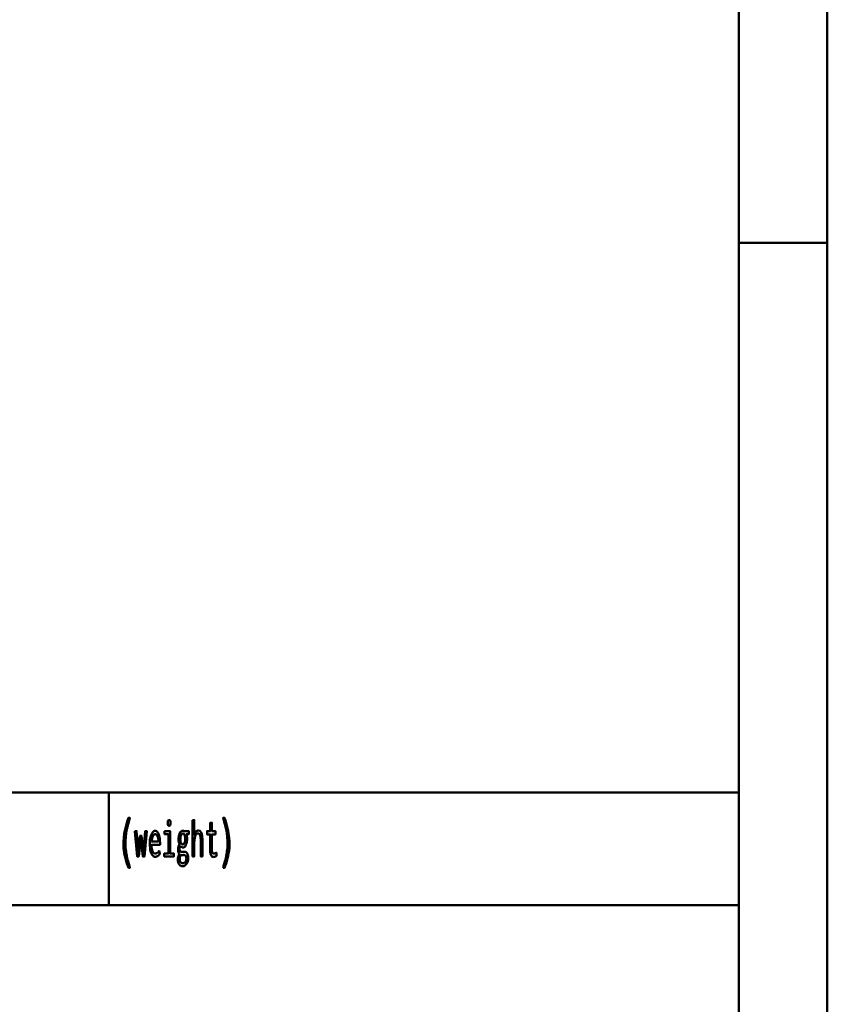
# Model space of a CAD drawing. Header units: millimetres. Extents: x 0 to 428, y 0 to 298.
# Tile 33 of 41: x 367 to 412, y 56 to 111. Entities that reach past the tile are written whole.
import ezdxf

# ---------------------------------------------------------------- set-up
doc = ezdxf.new("R2010")
doc.units = ezdxf.units.MM
doc.layers.add('am_0', color=7, linetype='Continuous', lineweight=50)
doc.layers.add('am_6', color=2, linetype='Continuous', lineweight=35)

# ---------------------------------------------------------------- blocks, each defined once
blk = doc.blocks.new('1_Drawing_frame_0_in_FDFneo120240C2325N1N4N_300Cl0__1203')
at = {"layer": 'am_0'}
for p, q in [((412.5, 289.5), (412.5, 7.5)), ((407.5, 284.5), (407.5, 12.5)), ((407.5, 67.49), (407.5, 109.99)), ((412.5, 98.5), (407.5, 98.5)), ((224.62, 67.49), (407.5, 67.49)), ((371.94, 67.49), (371.94, 61.14)), ((321.14, 61.14), (407.5, 61.14))]:
    blk.add_line(p, q, dxfattribs=at)
at = {"layer": 'am_6', "flags": 8}
for tag, p in [('COMPANY', (425, 297)), ('ExcludeFromBOM', (425, 296.5))]:
    blk.add_attdef(tag, p, '', height=0.5, dxfattribs=at)
blk = doc.blocks.new('79_text4__1_in_FDFneo120240C2325N1N4N_300Cl0__1203')
at = {"layer": 'am_0'}
for points in [[(373.051, 63.248), (373.051, 63.248), (373.017, 63.345), (372.97, 63.484), (372.97, 63.484), (372.927, 63.616), (372.902, 63.701), (372.902, 63.701), (372.879, 63.785), (372.848, 63.913), (372.848, 63.913), (372.822, 64.042), (372.807, 64.13), (372.807, 64.13), (372.794, 64.218), (372.781, 64.352), (372.781, 64.352), (372.773, 64.489), (372.772, 64.581), (372.772, 64.581), (372.775, 64.726), (372.791, 64.948), (372.791, 64.948), (372.82, 65.174), (372.848, 65.328), (372.848, 65.328), (372.88, 65.481), (372.937, 65.705), (372.937, 65.705), (373.004, 65.92), (373.055, 66.059), (373.137, 66.059), (373.137, 66.059), (373.091, 65.917), (373.03, 65.701), (373.03, 65.701), (372.979, 65.483), (372.951, 65.335), (372.951, 65.335), (372.927, 65.188), (372.901, 64.97), (372.901, 64.97), (372.888, 64.755), (372.885, 64.613), (372.885, 64.613), (372.886, 64.529), (372.893, 64.399), (372.893, 64.399), (372.906, 64.262), (372.918, 64.168), (372.918, 64.168), (372.931, 64.073), (372.956, 63.93), (372.956, 63.93), (372.985, 63.787), (373.007, 63.692), (373.007, 63.692), (373.03, 63.598), (373.068, 63.463), (373.068, 63.463), (373.108, 63.332), (373.137, 63.248), (373.051, 63.248)], [(375.349, 65.614), (375.349, 65.614), (375.333, 65.616), (375.313, 65.623), (375.313, 65.623), (375.297, 65.638), (375.288, 65.651), (375.288, 65.651), (375.282, 65.668), (375.275, 65.701), (375.275, 65.701), (375.271, 65.743), (375.27, 65.775), (375.27, 65.775), (375.271, 65.808), (375.275, 65.85), (375.275, 65.85), (375.282, 65.883), (375.288, 65.9), (375.288, 65.9), (375.297, 65.913), (375.313, 65.927), (375.313, 65.927), (375.333, 65.935), (375.349, 65.937), (375.349, 65.937), (375.366, 65.935), (375.387, 65.927), (375.387, 65.927), (375.403, 65.913), (375.412, 65.9), (375.412, 65.9), (375.418, 65.884), (375.425, 65.851), (375.425, 65.851), (375.429, 65.809), (375.43, 65.775), (375.43, 65.775), (375.429, 65.743), (375.425, 65.701), (375.425, 65.701), (375.418, 65.668), (375.412, 65.651), (375.412, 65.651), (375.403, 65.638), (375.387, 65.623), (375.387, 65.623), (375.366, 65.616), (375.349, 65.614)], [(376.671, 65.934), (376.765, 65.934), (376.765, 65.105), (376.765, 65.105), (376.781, 65.15), (376.809, 65.21), (376.809, 65.21), (376.84, 65.259), (376.864, 65.287), (376.864, 65.287), (376.888, 65.309), (376.926, 65.333), (376.926, 65.333), (376.965, 65.347), (376.992, 65.349), (376.992, 65.349), (377.077, 65.329), (377.17, 65.221), (377.17, 65.221), (377.219, 65.021), (377.229, 64.837), (377.229, 63.88), (377.135, 63.88), (377.135, 64.754), (377.135, 64.754), (377.135, 64.805), (377.133, 64.875), (377.133, 64.875), (377.129, 64.938), (377.125, 64.976), (377.125, 64.976), (377.12, 65.011), (377.108, 65.058), (377.108, 65.058), (377.092, 65.099), (377.079, 65.124), (377.079, 65.124), (377.063, 65.145), (377.035, 65.168), (377.035, 65.168), (377, 65.18), (376.973, 65.183), (376.973, 65.183), (376.932, 65.176), (376.879, 65.14), (376.879, 65.14), (376.837, 65.074), (376.814, 65.014), (376.814, 65.014), (376.797, 64.94), (376.777, 64.81), (376.777, 64.81), (376.767, 64.655), (376.765, 64.538), (376.765, 63.88), (376.671, 63.88), (376.671, 65.934)], [(377.848, 63.851), (377.848, 63.851), (377.826, 63.853), (377.795, 63.864), (377.795, 63.864), (377.767, 63.883), (377.75, 63.9), (377.75, 63.9), (377.735, 63.921), (377.715, 63.958), (377.715, 63.958), (377.699, 64.002), (377.69, 64.035), (377.69, 64.035), (377.683, 64.071), (377.675, 64.128), (377.675, 64.128), (377.671, 64.19), (377.67, 64.234), (377.67, 65.128), (377.491, 65.128), (377.491, 65.31), (377.67, 65.31), (377.67, 65.781), (377.764, 65.781), (377.764, 65.31), (377.966, 65.31), (377.966, 65.128), (377.764, 65.128), (377.764, 64.299), (377.764, 64.299), (377.764, 64.266), (377.766, 64.221), (377.766, 64.221), (377.77, 64.182), (377.773, 64.159), (377.773, 64.159), (377.778, 64.139), (377.787, 64.112), (377.787, 64.112), (377.8, 64.09), (377.81, 64.078), (377.81, 64.078), (377.822, 64.067), (377.843, 64.056), (377.843, 64.056), (377.869, 64.05), (377.888, 64.049), (377.888, 64.049), (377.903, 64.051), (377.933, 64.059), (377.933, 64.059), (377.975, 64.076), (378.008, 64.091), (378.021, 64.096), (378.021, 63.901), (378.021, 63.901), (378.002, 63.893), (377.975, 63.882), (377.975, 63.882), (377.949, 63.872), (377.932, 63.866), (377.932, 63.866), (377.915, 63.861), (377.89, 63.855), (377.89, 63.855), (377.865, 63.852), (377.848, 63.851)], [(378.394, 63.248), (378.394, 63.248), (378.422, 63.332), (378.463, 63.463), (378.463, 63.463), (378.5, 63.598), (378.524, 63.692), (378.524, 63.692), (378.545, 63.787), (378.574, 63.93), (378.574, 63.93), (378.599, 64.073), (378.613, 64.168), (378.613, 64.168), (378.625, 64.262), (378.637, 64.399), (378.637, 64.399), (378.644, 64.529), (378.646, 64.613), (378.646, 64.613), (378.643, 64.755), (378.629, 64.97), (378.629, 64.97), (378.604, 65.188), (378.58, 65.335), (378.58, 65.335), (378.551, 65.483), (378.501, 65.701), (378.501, 65.701), (378.44, 65.917), (378.394, 66.059), (378.476, 66.059), (378.476, 66.059), (378.526, 65.92), (378.593, 65.705), (378.593, 65.705), (378.65, 65.481), (378.683, 65.328), (378.683, 65.328), (378.71, 65.174), (378.74, 64.948), (378.74, 64.948), (378.756, 64.726), (378.759, 64.581), (378.759, 64.581), (378.757, 64.489), (378.75, 64.352), (378.75, 64.352), (378.736, 64.218), (378.724, 64.13), (378.724, 64.13), (378.709, 64.042), (378.682, 63.913), (378.682, 63.913), (378.651, 63.785), (378.628, 63.701), (378.628, 63.701), (378.603, 63.616), (378.561, 63.484), (378.561, 63.484), (378.514, 63.345), (378.479, 63.248), (378.394, 63.248)], [(373.412, 65.31), (373.512, 65.31), (373.602, 64.144), (373.704, 65.042), (373.794, 65.042), (373.896, 64.123), (374, 65.31), (374.091, 65.31), (373.962, 63.88), (373.863, 63.88), (373.75, 64.863), (373.638, 63.88), (373.538, 63.88), (373.412, 65.31)], [(374.562, 63.859), (374.562, 63.859), (374.534, 63.862), (374.492, 63.878), (374.492, 63.878), (374.45, 63.908), (374.422, 63.935), (374.422, 63.935), (374.395, 63.969), (374.358, 64.034), (374.358, 64.034), (374.325, 64.116), (374.306, 64.179), (374.306, 64.179), (374.289, 64.25), (374.271, 64.369), (374.271, 64.369), (374.261, 64.506), (374.259, 64.605), (374.259, 64.605), (374.261, 64.684), (374.27, 64.797), (374.27, 64.797), (374.286, 64.904), (374.301, 64.971), (374.301, 64.971), (374.319, 65.035), (374.35, 65.12), (374.35, 65.12), (374.386, 65.192), (374.413, 65.233), (374.413, 65.233), (374.441, 65.267), (374.485, 65.304), (374.485, 65.304), (374.532, 65.324), (374.564, 65.328), (374.564, 65.328), (374.595, 65.325), (374.64, 65.305), (374.64, 65.305), (374.681, 65.27), (374.707, 65.237), (374.707, 65.237), (374.731, 65.197), (374.763, 65.124), (374.763, 65.124), (374.79, 65.036), (374.805, 64.968), (374.805, 64.968), (374.818, 64.894), (374.832, 64.772), (374.832, 64.772), (374.839, 64.637), (374.841, 64.54), (374.362, 64.54), (374.362, 64.54), (374.364, 64.449), (374.374, 64.33), (374.374, 64.33), (374.394, 64.231), (374.413, 64.176), (374.413, 64.176), (374.436, 64.131), (374.477, 64.083), (374.477, 64.083), (374.526, 64.057), (374.564, 64.052), (374.564, 64.052), (374.593, 64.053), (374.633, 64.062), (374.633, 64.062), (374.669, 64.078), (374.69, 64.093), (374.69, 64.093), (374.71, 64.11), (374.738, 64.139), (374.738, 64.139), (374.764, 64.17), (374.781, 64.192), (374.834, 64.036), (374.834, 64.036), (374.814, 64.006), (374.782, 63.966), (374.782, 63.966), (374.745, 63.93), (374.719, 63.909), (374.719, 63.909), (374.692, 63.891), (374.646, 63.872), (374.646, 63.872), (374.597, 63.861), (374.562, 63.859)], [(374.75, 64.72), (374.75, 64.72), (374.748, 64.769), (374.742, 64.838), (374.742, 64.838), (374.732, 64.902), (374.723, 64.942), (374.723, 64.942), (374.713, 64.979), (374.694, 65.027), (374.694, 65.027), (374.673, 65.068), (374.657, 65.091), (374.657, 65.091), (374.64, 65.11), (374.612, 65.13), (374.612, 65.13), (374.583, 65.141), (374.562, 65.144), (374.562, 65.144), (374.541, 65.141), (374.511, 65.13), (374.511, 65.13), (374.483, 65.11), (374.465, 65.091), (374.465, 65.091), (374.448, 65.068), (374.426, 65.027), (374.426, 65.027), (374.406, 64.979), (374.395, 64.942), (374.395, 64.942), (374.385, 64.902), (374.374, 64.838), (374.374, 64.838), (374.366, 64.769), (374.363, 64.72), (374.75, 64.72)], [(375.098, 65.31), (375.407, 65.31), (375.407, 64.049), (375.622, 64.049), (375.622, 63.88), (375.076, 63.88), (375.076, 64.049), (375.314, 64.049), (375.314, 65.149), (375.098, 65.149), (375.098, 65.31)], [(376.108, 63.334), (376.108, 63.334), (376.086, 63.335), (376.053, 63.341), (376.053, 63.341), (376.021, 63.351), (376.001, 63.361), (376.001, 63.361), (375.981, 63.373), (375.953, 63.396), (375.953, 63.396), (375.927, 63.424), (375.911, 63.446), (375.911, 63.446), (375.887, 63.486), (375.861, 63.555), (375.861, 63.555), (375.847, 63.632), (375.844, 63.689), (375.844, 63.689), (375.845, 63.726), (375.85, 63.78), (375.85, 63.78), (375.859, 63.834), (375.867, 63.87), (375.867, 63.87), (375.876, 63.904), (375.892, 63.953), (375.892, 63.953), (375.909, 63.998), (375.921, 64.026), (375.921, 64.026), (375.908, 64.044), (375.891, 64.072), (375.891, 64.072), (375.878, 64.102), (375.871, 64.122), (375.871, 64.122), (375.866, 64.145), (375.86, 64.182), (375.86, 64.182), (375.857, 64.224), (375.856, 64.254), (375.856, 64.254), (375.857, 64.293), (375.86, 64.347), (375.86, 64.347), (375.867, 64.395), (375.873, 64.423), (375.873, 64.423), (375.88, 64.451), (375.895, 64.494), (375.895, 64.494), (375.915, 64.539), (375.93, 64.569), (375.93, 64.587), (375.93, 64.587), (375.923, 64.604), (375.912, 64.633), (375.912, 64.633), (375.903, 64.667), (375.898, 64.692), (375.898, 64.692), (375.893, 64.719), (375.888, 64.765), (375.888, 64.765), (375.885, 64.816), (375.885, 64.854), (375.885, 64.854), (375.886, 64.91), (375.892, 64.988), (375.892, 64.988), (375.904, 65.061), (375.915, 65.106), (375.915, 65.106), (375.928, 65.148), (375.951, 65.203), (375.951, 65.203), (375.979, 65.249), (376, 65.276), (376, 65.276), (376.023, 65.297), (376.059, 65.321), (376.059, 65.321), (376.099, 65.334), (376.127, 65.336), (376.127, 65.336), (376.136, 65.336), (376.148, 65.335), (376.148, 65.335), (376.159, 65.332), (376.165, 65.33), (376.165, 65.33), (376.171, 65.327), (376.181, 65.322), (376.181, 65.322), (376.191, 65.315), (376.198, 65.31), (376.455, 65.31), (376.455, 65.133), (376.324, 65.133), (376.324, 65.133), (376.332, 65.114), (376.342, 65.081), (376.342, 65.081), (376.35, 65.044), (376.355, 65.017), (376.355, 65.017), (376.359, 64.99), (376.363, 64.947), (376.363, 64.947), (376.365, 64.902), (376.366, 64.872), (376.366, 64.872), (376.365, 64.821), (376.359, 64.747), (376.359, 64.747), (376.347, 64.676), (376.337, 64.631), (376.337, 64.631), (376.325, 64.588), (376.302, 64.531), (376.302, 64.531), (376.275, 64.482), (376.255, 64.453), (376.255, 64.453), (376.233, 64.429), (376.197, 64.404), (376.197, 64.404), (376.158, 64.39), (376.13, 64.387), (376.13, 64.387), (376.115, 64.388), (376.093, 64.392), (376.093, 64.392), (376.073, 64.4), (376.06, 64.407), (376.06, 64.407), (376.048, 64.416), (376.029, 64.431), (376.029, 64.431), (376.011, 64.448), (375.999, 64.461), (375.999, 64.461), (375.988, 64.446), (375.973, 64.423), (375.973, 64.423), (375.961, 64.399), (375.955, 64.383), (375.955, 64.383), (375.95, 64.367), (375.944, 64.341), (375.944, 64.341), (375.941, 64.314), (375.941, 64.295), (375.941, 64.295), (375.942, 64.264), (375.95, 64.224), (375.95, 64.224), (375.965, 64.194), (375.978, 64.178), (375.978, 64.178), (375.994, 64.165), (376.022, 64.151), (376.022, 64.151), (376.054, 64.144), (376.077, 64.143), (376.147, 64.145), (376.206, 64.148), (376.206, 64.148), (376.223, 64.147), (376.248, 64.143), (376.248, 64.143), (376.272, 64.134), (376.288, 64.127), (376.288, 64.127), (376.303, 64.118), (376.324, 64.103), (376.324, 64.103), (376.343, 64.085), (376.354, 64.072), (376.354, 64.072), (376.379, 64.034), (376.407, 63.961), (376.407, 63.961), (376.421, 63.869), (376.424, 63.798), (376.424, 63.798), (376.421, 63.717), (376.403, 63.609), (376.403, 63.609), (376.369, 63.517), (376.339, 63.464), (376.339, 63.464), (376.32, 63.44), (376.29, 63.409), (376.29, 63.409), (376.257, 63.382), (376.234, 63.368), (376.234, 63.368), (376.209, 63.356), (376.172, 63.342), (376.172, 63.342), (376.134, 63.335), (376.108, 63.334)], [(376.125, 64.564), (376.125, 64.564), (376.15, 64.567), (376.183, 64.584), (376.183, 64.584), (376.21, 64.616), (376.226, 64.645), (376.226, 64.645), (376.239, 64.68), (376.253, 64.741), (376.253, 64.741), (376.26, 64.813), (376.262, 64.867), (376.262, 64.867), (376.26, 64.921), (376.253, 64.993), (376.253, 64.993), (376.239, 65.054), (376.226, 65.09), (376.226, 65.09), (376.21, 65.119), (376.183, 65.152), (376.183, 65.152), (376.151, 65.169), (376.127, 65.172), (376.127, 65.172), (376.11, 65.171), (376.087, 65.163), (376.087, 65.163), (376.066, 65.148), (376.052, 65.135), (376.052, 65.135), (376.04, 65.119), (376.023, 65.09), (376.023, 65.09), (376.009, 65.055), (376.001, 65.029), (376.001, 65.029), (375.994, 65), (375.987, 64.953), (375.987, 64.953), (375.983, 64.902), (375.982, 64.865), (375.982, 64.865), (375.983, 64.829), (375.987, 64.779), (375.987, 64.779), (375.994, 64.733), (376, 64.705), (376, 64.705), (376.008, 64.679), (376.022, 64.645), (376.022, 64.645), (376.038, 64.616), (376.05, 64.6), (376.05, 64.6), (376.064, 64.587), (376.085, 64.573), (376.085, 64.573), (376.109, 64.565), (376.125, 64.564)], [(376.118, 63.503), (376.118, 63.503), (376.138, 63.504), (376.166, 63.508), (376.166, 63.508), (376.192, 63.516), (376.208, 63.523), (376.208, 63.523), (376.222, 63.532), (376.243, 63.547), (376.243, 63.547), (376.26, 63.565), (376.271, 63.578), (376.271, 63.578), (376.28, 63.592), (376.292, 63.615), (376.292, 63.615), (376.303, 63.641), (376.308, 63.659), (376.308, 63.659), (376.313, 63.678), (376.318, 63.708), (376.318, 63.708), (376.321, 63.741), (376.322, 63.763), (376.322, 63.763), (376.321, 63.79), (376.317, 63.826), (376.317, 63.826), (376.31, 63.858), (376.303, 63.877), (376.303, 63.877), (376.295, 63.895), (376.282, 63.917), (376.282, 63.917), (376.266, 63.935), (376.255, 63.944), (376.255, 63.944), (376.243, 63.952), (376.225, 63.96), (376.225, 63.96), (376.205, 63.965), (376.192, 63.966), (376.192, 63.966), (376.185, 63.966), (376.175, 63.965), (376.175, 63.965), (376.164, 63.965), (376.158, 63.964), (376.158, 63.964), (376.151, 63.964), (376.143, 63.963), (376.143, 63.963), (376.134, 63.962), (376.129, 63.962), (376.129, 63.962), (376.118, 63.96), (376.104, 63.959), (376.104, 63.959), (376.091, 63.958), (376.084, 63.958), (376.084, 63.958), (376.073, 63.958), (376.055, 63.961), (376.055, 63.961), (376.034, 63.965), (376.019, 63.97), (376.019, 63.97), (376.006, 63.954), (375.988, 63.925), (375.988, 63.925), (375.974, 63.892), (375.966, 63.868), (375.966, 63.868), (375.959, 63.842), (375.952, 63.801), (375.952, 63.801), (375.948, 63.758), (375.947, 63.729), (375.947, 63.729), (375.949, 63.679), (375.96, 63.617), (375.96, 63.617), (375.98, 63.571), (375.999, 63.549), (375.999, 63.549), (376.02, 63.533), (376.054, 63.515), (376.054, 63.515), (376.091, 63.505), (376.118, 63.503)]]:
    blk.add_lwpolyline(points, dxfattribs=at)
at = {"layer": 'am_6', "flags": 8}
for tag, p in [('COMPANY', (383.759, 66.059)), ('ExcludeFromBOM', (383.759, 65.559))]:
    blk.add_attdef(tag, p, '', height=0.5, dxfattribs=at)

msp = doc.modelspace()

# ---------------------------------------------------------------- block references
for name in ['1_Drawing_frame_0_in_FDFneo120240C2325N1N4N_300Cl0__1203', '79_text4__1_in_FDFneo120240C2325N1N4N_300Cl0__1203']:
    msp.add_blockref(name, (0, 0))

doc.saveas('drawing.dxf')
